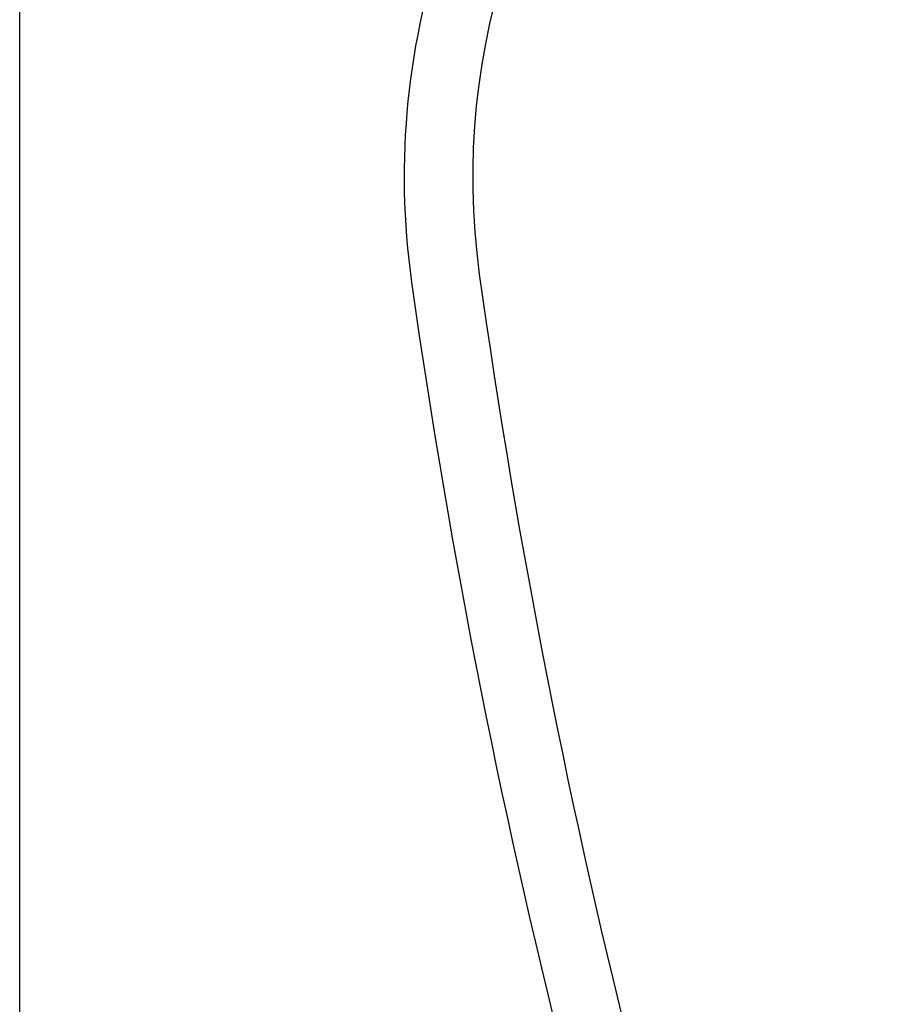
# Model space of a CAD drawing. Header units: millimetres. Extents: x 4904.09 to 4905.21, y 4759.5 to 4761.8.
# Tile 18 of 54: x 4904.36 to 4904.5, y 4760.47 to 4760.62. Entities that reach past the tile are written whole.
import ezdxf

# ---------------------------------------------------------------- set-up
doc = ezdxf.new("R2010")
doc.units = ezdxf.units.MM
doc.layers.add('SANINDUSA', color=3, linetype='Continuous')

msp = doc.modelspace()

# ---------------------------------------------------------------- linework, layer by layer
at = {"layer": 'SANINDUSA'}
msp.add_line((4904.36346256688, 4759.733268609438), (4904.36346256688, 4761.639268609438), dxfattribs=at)
for centre, radius, start, end in [((4904.543033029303, 4760.599659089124), 0.1188307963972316, 133.1483135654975, 188.0596970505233), ((4904.546621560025, 4760.599573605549), 0.1115974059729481, 133.4714190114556, 187.8738063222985), ((4905.608128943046, 4760.748685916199), 1.1835264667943, 187.9846097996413, 200.5491282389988), ((4905.58690992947, 4760.746950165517), 1.173047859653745, 188.0342820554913, 200.8009018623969)]:
    msp.add_arc(centre, radius, start, end, dxfattribs=at)

doc.saveas('drawing.dxf')
